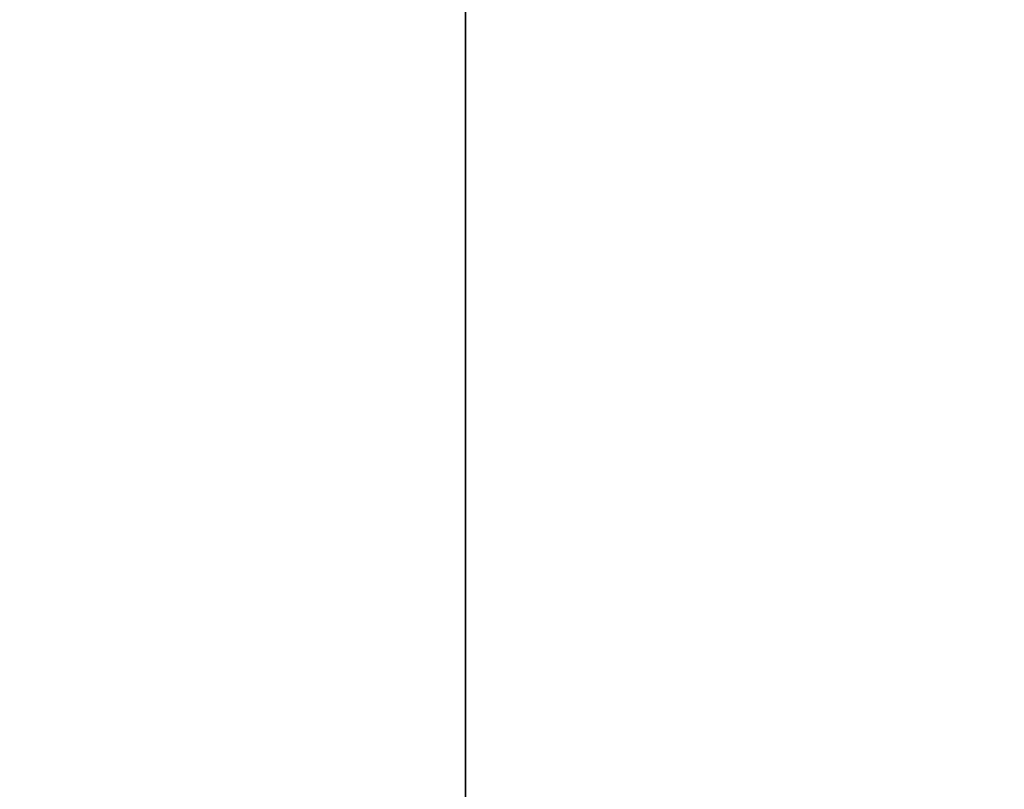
# Model space of a CAD drawing. Header units: millimetres. Extents: x -587 to 3688, y -115 to 120.
# Tile 95 of 246: x -456 to -415, y 3 to 35. Entities that reach past the tile are written whole.
import ezdxf

# ---------------------------------------------------------------- set-up
doc = ezdxf.new("R2010")
doc.units = ezdxf.units.MM
doc.layers.add('151', color=7, linetype='Continuous', true_color=0xffffff)

# ---------------------------------------------------------------- blocks, each defined once
blk = doc.blocks.new('UG_SURFACE_001')
at = {"layer": '151', "color": 252, "linetype": 'Continuous', "lineweight": 35}
for points in [[(587.5, -40, 2198), (587.5, 110, 2198), (-587.5, 110, 2198), (-587.5, -40, 2198)], [(-587.5, -40, -7), (-587.5, 110, -7), (-437.5, 110, -7), (-437.5, -40, -7)], [(-437.5, -40, -7), (-437.5, 110, -7), (-437.5, 110, 2048), (-437.5, -40, 2048)], [(-437.5, -40, 2048), (-437.5, 110, 2048), (437.5, 110, 2048), (437.5, -40, 2048)]]:
    blk.add_3dface(points, dxfattribs=at)

msp = doc.modelspace()

# ---------------------------------------------------------------- linework, layer by layer
at = {"layer": '151', "color": 252, "linetype": 'Continuous', "lineweight": -3, "true_color": 0x939598}
for p, q in [((-437.5, -40, 2048), (-437.5, 110, 2048)), ((-437.5, 110, -7), (-437.5, -40, -7))]:
    msp.add_line(p, q, dxfattribs=at)

# ---------------------------------------------------------------- block references
msp.add_blockref('UG_SURFACE_001', (0, 0), dxfattribs=at)

doc.saveas('drawing.dxf')
